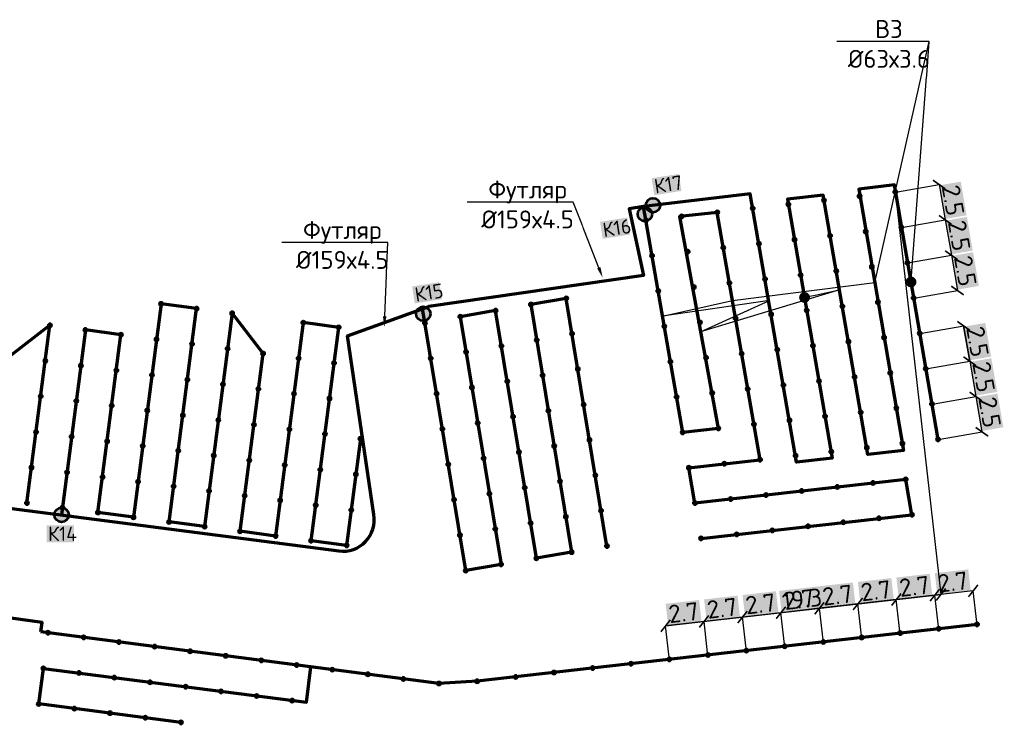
# Model space of a CAD drawing. Header units: millimetres. Extents: x -76021 to 1074922, y 19208 to 400534.
# Tile 97 of 109: x 651763 to 720456, y 67952 to 117144. Entities that reach past the tile are written whole.
import ezdxf
from ezdxf import colors
from ezdxf.entities.mleader import LeaderData, LeaderLine
from ezdxf.math import Vec2, Vec3

# ---------------------------------------------------------------- set-up
doc = ezdxf.new("R2010")
doc.units = ezdxf.units.MM
doc.layers.get('Defpoints').update_dxf_attribs({"color": 4, "lineweight": 30})
doc.layers.add('В3', color=5, linetype='производственный водопровод', lineweight=50)
doc.styles.add('GOST', font='isocpeur.ttf')
doc.styles.get("Standard").update_dxf_attribs({"font": 'arial.ttf'})
doc.linetypes.add('производственный водопровод', pattern='A,5,-0.5,["В3",Standard,S=0.7,R=0,X=0,Y=-0.35],-2', length=7.5)
doc.dimstyles.new('500 К', dxfattribs={"dimscale": 5, "dimtxt": 250, "dimasz": 150, "dimexe": 1.25, "dimexo": 30, "dimgap": 30, "dimtad": 1, "dimdec": 1, "dimlfac": 0.001, "dimzin": 4, "dimdsep": 46, "dimtxsty": 'GOST', "dimblk": 'ARCHTICK', "dimcen": 2.5, "dimclrd": 256, "dimclre": 256, "dimclrt": 256, "dimadec": 1, "dimazin": 0, "dimtfac": 1, "dimtdec": 1, "dimtmove": 1, "dimatfit": 3, "dimfxl": 1, "dimtfill": 2, "dimtfillclr": 120, "dimlwd": -1, "dimarcsym": 0})

# ---------------------------------------------------------------- blocks, each defined once
blk = doc.blocks.new('фонтан разбрызгиватель')
h = blk.add_hatch(color=256)
h.dxf.hatch_style = 1
h.set_gradient(color1=(0, 0, 255), color2=(0, 0, 255), tint=1)
h.paths.add_polyline_path([(150, 0, 1), (-150, 0, 1)])
at = {"lineweight": 35}
blk.add_circle((0, 0), 150, dxfattribs=at)
blk = doc.blocks.new('Приямок')
at = {"layer": 'В3', "ltscale": 1000}
h = blk.add_hatch(color=256, dxfattribs=at)
h.set_gradient(color1=(0, 0, 255), color2=(0, 0, 255), tint=1)
h.paths.add_polyline_path([(500, 0, 1), (-500, 0, 1)])
at = {"color": 1, "lineweight": 53, "ltscale": 1250}
blk.add_circle((0, 0), 500, dxfattribs=at)
blk = doc.blocks.new('_Dot')
at = {"color": 0, "linetype": 'ByBlock', "lineweight": -2}
blk.add_line((-0.5, 0), (-1, 0), dxfattribs=at)
at = {"color": 0, "linetype": 'ByBlock', "const_width": 0.5}
blk.add_lwpolyline([(-0.25, 0, 1), (0.25, 0, 1)], format="xyb", close=True, dxfattribs=at)
blk = doc.blocks.new('_ArchTick')
at = {"color": 0, "linetype": 'ByBlock', "const_width": 0.15}
blk.add_lwpolyline([(-0.5, -0.5), (0.5, 0.5)], dxfattribs=at)
blk = doc.blocks.new('*D339')
at = {"lineweight": -2, "ltscale": 1250, "transparency": 16777216}
for p, q in [((715855, 74831), (715605, 77029)), ((718538, 75136), (718288, 77334))]:
    blk.add_line(p, q, dxfattribs=at)
at = {"linetype": 'Continuous', "ltscale": 1250, "transparency": 16777216}
blk.add_line((718288, 77328), (715606, 77023), dxfattribs=at)
at = {"layer": 'Defpoints', "color": 0, "ltscale": 1250, "transparency": 16777216}
for p in [(715606, 77023), (718555, 74987), (715872, 74682)]:
    blk.add_point(p, dxfattribs=at)
at = {"ltscale": 1250, "transparency": 16777216, "xscale": 750, "yscale": 750, "zscale": 750}
for p, rotation in [((718288, 77328), 6.485533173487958), ((715606, 77023), 186.4855331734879)]:
    blk.add_blockref('_ArchTick', p, dxfattribs=dict(at, rotation=rotation))
at = {"ltscale": 1250, "transparency": 16777216, "insert": (716860, 77945), "char_height": 1250, "attachment_point": 5, "rotation": 6.48553, "style": 'GOST', "bg_fill": 1, "box_fill_scale": 1.1, "bg_fill_color": 120, "bg_fill_transparency": 0}
blk.add_mtext('2.7', dxfattribs=at)
blk = doc.blocks.new('*D340')
at = {"linetype": 'Continuous', "ltscale": 1250, "transparency": 16777216}
blk.add_line((715606, 77023), (712923, 76718), dxfattribs=at)
at = {"lineweight": -2, "ltscale": 1250, "transparency": 16777216}
for p, q in [((715855, 74831), (715605, 77029)), ((713172, 74526), (712922, 76724))]:
    blk.add_line(p, q, dxfattribs=at)
at = {"layer": 'Defpoints', "color": 0, "ltscale": 1250, "transparency": 16777216}
for p in [(712923, 76718), (713189, 74377), (715872, 74682)]:
    blk.add_point(p, dxfattribs=at)
at = {"ltscale": 1250, "transparency": 16777216, "xscale": 750, "yscale": 750, "zscale": 750}
for p, rotation in [((712923, 76718), 186.4855331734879), ((715606, 77023), 6.485533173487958)]:
    blk.add_blockref('_ArchTick', p, dxfattribs=dict(at, rotation=rotation))
at = {"ltscale": 1250, "transparency": 16777216, "insert": (714177, 77640), "char_height": 1250, "attachment_point": 5, "rotation": 6.48553, "style": 'GOST', "bg_fill": 1, "box_fill_scale": 1.1, "bg_fill_color": 120, "bg_fill_transparency": 0}
blk.add_mtext('2.7', dxfattribs=at)
blk = doc.blocks.new('*D341')
at = {"linetype": 'Continuous', "ltscale": 1250, "transparency": 16777216}
blk.add_line((712923, 76718), (710240, 76413), dxfattribs=at)
at = {"lineweight": -2, "ltscale": 1250, "transparency": 16777216}
for p, q in [((710489, 74221), (710240, 76419)), ((713172, 74526), (712922, 76724))]:
    blk.add_line(p, q, dxfattribs=at)
at = {"layer": 'Defpoints', "color": 0, "ltscale": 1250, "transparency": 16777216}
for p in [(710240, 76413), (713189, 74377), (710506, 74072)]:
    blk.add_point(p, dxfattribs=at)
at = {"ltscale": 1250, "transparency": 16777216, "xscale": 750, "yscale": 750, "zscale": 750}
for p, rotation in [((712923, 76718), 6.485533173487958), ((710240, 76413), 186.4855331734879)]:
    blk.add_blockref('_ArchTick', p, dxfattribs=dict(at, rotation=rotation))
at = {"ltscale": 1250, "transparency": 16777216, "insert": (711494, 77335), "char_height": 1250, "attachment_point": 5, "rotation": 6.48553, "style": 'GOST', "bg_fill": 1, "box_fill_scale": 1.1, "bg_fill_color": 120, "bg_fill_transparency": 0}
blk.add_mtext('2.7', dxfattribs=at)
blk = doc.blocks.new('*D342')
at = {"linetype": 'Continuous', "ltscale": 1250, "transparency": 16777216}
blk.add_line((710240, 76413), (707558, 76108), dxfattribs=at)
at = {"lineweight": -2, "ltscale": 1250, "transparency": 16777216}
for p, q in [((710489, 74221), (710240, 76419)), ((707807, 73916), (707557, 76114))]:
    blk.add_line(p, q, dxfattribs=at)
at = {"layer": 'Defpoints', "color": 0, "ltscale": 1250, "transparency": 16777216}
for p in [(707558, 76108), (707824, 73767), (710506, 74072)]:
    blk.add_point(p, dxfattribs=at)
at = {"ltscale": 1250, "transparency": 16777216, "xscale": 750, "yscale": 750, "zscale": 750}
for p, rotation in [((707558, 76108), 186.4855331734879), ((710240, 76413), 6.485533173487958)]:
    blk.add_blockref('_ArchTick', p, dxfattribs=dict(at, rotation=rotation))
at = {"ltscale": 1250, "transparency": 16777216, "insert": (708811, 77030), "char_height": 1250, "attachment_point": 5, "rotation": 6.48553, "style": 'GOST', "bg_fill": 1, "box_fill_scale": 1.1, "bg_fill_color": 120, "bg_fill_transparency": 0}
blk.add_mtext('2.7', dxfattribs=at)
blk = doc.blocks.new('*D343')
at = {"lineweight": -2, "ltscale": 1250, "transparency": 16777216}
for p, q in [((705124, 73611), (704874, 75809)), ((707807, 73916), (707557, 76114))]:
    blk.add_line(p, q, dxfattribs=at)
at = {"linetype": 'Continuous', "ltscale": 1250, "transparency": 16777216}
blk.add_line((707558, 76108), (704875, 75803), dxfattribs=at)
at = {"layer": 'Defpoints', "color": 0, "ltscale": 1250, "transparency": 16777216}
for p in [(704875, 75803), (707824, 73767), (705141, 73462)]:
    blk.add_point(p, dxfattribs=at)
at = {"ltscale": 1250, "transparency": 16777216, "xscale": 750, "yscale": 750, "zscale": 750}
for p, rotation in [((704875, 75803), 186.4855331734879), ((707558, 76108), 6.485533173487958)]:
    blk.add_blockref('_ArchTick', p, dxfattribs=dict(at, rotation=rotation))
at = {"ltscale": 1250, "transparency": 16777216, "insert": (706129, 76725), "char_height": 1250, "attachment_point": 5, "rotation": 6.48553, "style": 'GOST', "bg_fill": 1, "box_fill_scale": 1.1, "bg_fill_color": 120, "bg_fill_transparency": 0}
blk.add_mtext('2.7', dxfattribs=at)
blk = doc.blocks.new('*D344')
at = {"linetype": 'Continuous', "ltscale": 1250, "transparency": 16777216}
blk.add_line((704875, 75803), (702192, 75498), dxfattribs=at)
at = {"lineweight": -2, "ltscale": 1250, "transparency": 16777216}
for p, q in [((705124, 73611), (704874, 75809)), ((702441, 73306), (702191, 75504))]:
    blk.add_line(p, q, dxfattribs=at)
at = {"layer": 'Defpoints', "color": 0, "ltscale": 1250, "transparency": 16777216}
for p in [(702192, 75498), (702458, 73157), (705141, 73462)]:
    blk.add_point(p, dxfattribs=at)
at = {"ltscale": 1250, "transparency": 16777216, "xscale": 750, "yscale": 750, "zscale": 750}
for p, rotation in [((704875, 75803), 6.485533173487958), ((702192, 75498), 186.4855331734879)]:
    blk.add_blockref('_ArchTick', p, dxfattribs=dict(at, rotation=rotation))
at = {"ltscale": 1250, "transparency": 16777216, "insert": (703446, 76420), "char_height": 1250, "attachment_point": 5, "rotation": 6.48553, "style": 'GOST', "bg_fill": 1, "box_fill_scale": 1.1, "bg_fill_color": 120, "bg_fill_transparency": 0}
blk.add_mtext('2.7', dxfattribs=at)
blk = doc.blocks.new('*D345')
at = {"linetype": 'Continuous', "ltscale": 1250, "transparency": 16777216}
blk.add_line((702192, 75498), (699509, 75193), dxfattribs=at)
at = {"lineweight": -2, "ltscale": 1250, "transparency": 16777216}
for p, q in [((699759, 73001), (699509, 75199)), ((702441, 73306), (702191, 75504))]:
    blk.add_line(p, q, dxfattribs=at)
at = {"layer": 'Defpoints', "color": 0, "ltscale": 1250, "transparency": 16777216}
for p in [(699509, 75193), (699776, 72852), (702458, 73157)]:
    blk.add_point(p, dxfattribs=at)
at = {"ltscale": 1250, "transparency": 16777216, "xscale": 750, "yscale": 750, "zscale": 750}
for p, rotation in [((699509, 75193), 186.4855331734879), ((702192, 75498), 6.485533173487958)]:
    blk.add_blockref('_ArchTick', p, dxfattribs=dict(at, rotation=rotation))
at = {"ltscale": 1250, "transparency": 16777216, "insert": (700763, 76115), "char_height": 1250, "attachment_point": 5, "rotation": 6.48553, "style": 'GOST', "bg_fill": 1, "box_fill_scale": 1.1, "bg_fill_color": 120, "bg_fill_transparency": 0}
blk.add_mtext('2.7', dxfattribs=at)
blk = doc.blocks.new('*D346')
at = {"lineweight": -2, "ltscale": 1250, "transparency": 16777216}
for p, q in [((697076, 72696), (696826, 74894)), ((699759, 73001), (699509, 75199))]:
    blk.add_line(p, q, dxfattribs=at)
at = {"linetype": 'Continuous', "ltscale": 1250, "transparency": 16777216}
blk.add_line((699509, 75193), (696827, 74888), dxfattribs=at)
at = {"layer": 'Defpoints', "color": 0, "ltscale": 1250, "transparency": 16777216}
for p in [(696827, 74888), (699776, 72852), (697093, 72547)]:
    blk.add_point(p, dxfattribs=at)
at = {"ltscale": 1250, "transparency": 16777216, "xscale": 750, "yscale": 750, "zscale": 750}
for p, rotation in [((699509, 75193), 6.485533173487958), ((696827, 74888), 186.4855331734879)]:
    blk.add_blockref('_ArchTick', p, dxfattribs=dict(at, rotation=rotation))
at = {"ltscale": 1250, "transparency": 16777216, "insert": (698081, 75810), "char_height": 1250, "attachment_point": 5, "rotation": 6.48553, "style": 'GOST', "bg_fill": 1, "box_fill_scale": 1.1, "bg_fill_color": 120, "bg_fill_transparency": 0}
blk.add_mtext('2.7', dxfattribs=at)
blk = doc.blocks.new('*D347')
at = {"lineweight": -2, "ltscale": 1250, "transparency": 16777216}
for p, q in [((712862, 104975), (716035, 77065)), ((697076, 72696), (696826, 74894))]:
    blk.add_line(p, q, dxfattribs=at)
at = {"linetype": 'Continuous', "ltscale": 1250, "transparency": 16777216}
blk.add_line((696827, 74888), (716034, 77071), dxfattribs=at)
at = {"layer": 'Defpoints', "color": 0, "ltscale": 1250, "transparency": 16777216}
for p in [(712845, 105124), (716034, 77071), (697093, 72547)]:
    blk.add_point(p, dxfattribs=at)
at = {"ltscale": 1250, "transparency": 16777216, "xscale": 750, "yscale": 750, "zscale": 750}
for p, rotation in [((716034, 77071), 6.485533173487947), ((696827, 74888), 186.4855331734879)]:
    blk.add_blockref('_ArchTick', p, dxfattribs=dict(at, rotation=rotation))
at = {"ltscale": 1250, "transparency": 16777216, "insert": (706343, 76750), "char_height": 1250, "attachment_point": 5, "rotation": 6.48553, "style": 'GOST', "bg_fill": 1, "box_fill_scale": 1.1, "bg_fill_color": 120, "bg_fill_transparency": 0}
blk.add_mtext('19.3', dxfattribs=at)
blk = doc.blocks.new('*D348')
at = {"lineweight": -2, "ltscale": 1250, "transparency": 16777216}
for p, q in [((712993, 105150), (715913, 105656)), ((713420, 102686), (716340, 103192))]:
    blk.add_line(p, q, dxfattribs=at)
at = {"linetype": 'Continuous', "ltscale": 1250, "transparency": 16777216}
blk.add_line((715907, 105655), (716334, 103191), dxfattribs=at)
at = {"layer": 'Defpoints', "color": 0, "ltscale": 1250, "transparency": 16777216}
for p in [(712845, 105124), (716334, 103191), (713272, 102661)]:
    blk.add_point(p, dxfattribs=at)
at = {"ltscale": 1250, "transparency": 16777216, "xscale": 750, "yscale": 750, "zscale": 750}
for p, rotation in [((715907, 105655), 99.83262975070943), ((716334, 103191), 279.8326297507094)]:
    blk.add_blockref('_ArchTick', p, dxfattribs=dict(at, rotation=rotation))
at = {"ltscale": 1250, "transparency": 16777216, "insert": (716884, 104555), "char_height": 1250, "attachment_point": 5, "rotation": 279.83263, "style": 'GOST', "bg_fill": 1, "box_fill_scale": 1.1, "bg_fill_color": 120, "bg_fill_transparency": 0}
blk.add_mtext('2.5', dxfattribs=at)
blk = doc.blocks.new('*D349')
at = {"lineweight": -2, "ltscale": 1250, "transparency": 16777216}
for p, q in [((713420, 102686), (716340, 103192)), ((713847, 100223), (716767, 100729))]:
    blk.add_line(p, q, dxfattribs=at)
at = {"linetype": 'Continuous', "ltscale": 1250, "transparency": 16777216}
blk.add_line((716334, 103191), (716761, 100728), dxfattribs=at)
at = {"layer": 'Defpoints', "color": 0, "ltscale": 1250, "transparency": 16777216}
for p in [(713272, 102661), (716761, 100728), (713699, 100197)]:
    blk.add_point(p, dxfattribs=at)
at = {"ltscale": 1250, "transparency": 16777216, "xscale": 750, "yscale": 750, "zscale": 750}
for p, rotation in [((716334, 103191), 99.83262975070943), ((716761, 100728), 279.8326297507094)]:
    blk.add_blockref('_ArchTick', p, dxfattribs=dict(at, rotation=rotation))
at = {"ltscale": 1250, "transparency": 16777216, "insert": (717311, 102092), "char_height": 1250, "attachment_point": 5, "rotation": 279.83263, "style": 'GOST', "bg_fill": 1, "box_fill_scale": 1.1, "bg_fill_color": 120, "bg_fill_transparency": 0}
blk.add_mtext('2.5', dxfattribs=at)
blk = doc.blocks.new('*D350')
at = {"lineweight": -2, "ltscale": 1250, "transparency": 16777216}
for p, q in [((713847, 100223), (716767, 100729)), ((714274, 97760), (717194, 98266))]:
    blk.add_line(p, q, dxfattribs=at)
at = {"linetype": 'Continuous', "ltscale": 1250, "transparency": 16777216}
blk.add_line((716761, 100728), (717188, 98265), dxfattribs=at)
at = {"layer": 'Defpoints', "color": 0, "ltscale": 1250, "transparency": 16777216}
for p in [(713699, 100197), (717188, 98265), (714126, 97734)]:
    blk.add_point(p, dxfattribs=at)
at = {"ltscale": 1250, "transparency": 16777216, "xscale": 750, "yscale": 750, "zscale": 750}
for p, rotation in [((716761, 100728), 99.83262975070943), ((717188, 98265), 279.8326297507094)]:
    blk.add_blockref('_ArchTick', p, dxfattribs=dict(at, rotation=rotation))
at = {"ltscale": 1250, "transparency": 16777216, "insert": (717738, 99629), "char_height": 1250, "attachment_point": 5, "rotation": 279.83263, "style": 'GOST', "bg_fill": 1, "box_fill_scale": 1.1, "bg_fill_color": 120, "bg_fill_transparency": 0}
blk.add_mtext('2.5', dxfattribs=at)
blk = doc.blocks.new('*D351')
at = {"lineweight": -2, "ltscale": 1250, "transparency": 16777216}
for p, q in [((714700, 95296), (717621, 95803)), ((715127, 92833), (718048, 93339))]:
    blk.add_line(p, q, dxfattribs=at)
at = {"linetype": 'Continuous', "ltscale": 1250, "transparency": 16777216}
blk.add_line((718042, 93338), (717615, 95802), dxfattribs=at)
at = {"layer": 'Defpoints', "color": 0, "ltscale": 1250, "transparency": 16777216}
for p in [(717615, 95802), (714553, 95271), (714980, 92808)]:
    blk.add_point(p, dxfattribs=at)
at = {"ltscale": 1250, "transparency": 16777216, "xscale": 750, "yscale": 750, "zscale": 750}
for p, rotation in [((717615, 95802), 99.83262975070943), ((718042, 93338), 279.8326297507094)]:
    blk.add_blockref('_ArchTick', p, dxfattribs=dict(at, rotation=rotation))
at = {"ltscale": 1250, "transparency": 16777216, "insert": (718592, 94702), "char_height": 1250, "attachment_point": 5, "rotation": 279.83263, "style": 'GOST', "bg_fill": 1, "box_fill_scale": 1.1, "bg_fill_color": 120, "bg_fill_transparency": 0}
blk.add_mtext('2.5', dxfattribs=at)
blk = doc.blocks.new('*D352')
at = {"lineweight": -2, "ltscale": 1250, "transparency": 16777216}
for p, q in [((714700, 95296), (717621, 95803)), ((715127, 92833), (718048, 93339))]:
    blk.add_line(p, q, dxfattribs=at)
at = {"linetype": 'Continuous', "ltscale": 1250, "transparency": 16777216}
blk.add_line((717615, 95802), (718042, 93338), dxfattribs=at)
at = {"layer": 'Defpoints', "color": 0, "ltscale": 1250, "transparency": 16777216}
for p in [(714553, 95271), (714980, 92808), (718042, 93338)]:
    blk.add_point(p, dxfattribs=at)
at = {"ltscale": 1250, "transparency": 16777216, "xscale": 750, "yscale": 750, "zscale": 750}
for p, rotation in [((717615, 95802), 99.83262975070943), ((718042, 93338), 279.8326297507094)]:
    blk.add_blockref('_ArchTick', p, dxfattribs=dict(at, rotation=rotation))
at = {"ltscale": 1250, "transparency": 16777216, "insert": (718592, 94702), "char_height": 1250, "attachment_point": 5, "rotation": 279.83263, "style": 'GOST', "bg_fill": 1, "box_fill_scale": 1.1, "bg_fill_color": 120, "bg_fill_transparency": 0}
blk.add_mtext('2.5', dxfattribs=at)
blk = doc.blocks.new('*D353')
at = {"lineweight": -2, "ltscale": 1250, "transparency": 16777216}
for p, q in [((715127, 92833), (718048, 93339)), ((715554, 90370), (718475, 90876))]:
    blk.add_line(p, q, dxfattribs=at)
at = {"linetype": 'Continuous', "ltscale": 1250, "transparency": 16777216}
blk.add_line((718042, 93338), (718469, 90875), dxfattribs=at)
at = {"layer": 'Defpoints', "color": 0, "ltscale": 1250, "transparency": 16777216}
for p in [(714980, 92808), (718469, 90875), (715407, 90344)]:
    blk.add_point(p, dxfattribs=at)
at = {"ltscale": 1250, "transparency": 16777216, "xscale": 750, "yscale": 750, "zscale": 750}
for p, rotation in [((718042, 93338), 99.83262975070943), ((718469, 90875), 279.8326297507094)]:
    blk.add_blockref('_ArchTick', p, dxfattribs=dict(at, rotation=rotation))
at = {"ltscale": 1250, "transparency": 16777216, "insert": (719019, 92239), "char_height": 1250, "attachment_point": 5, "rotation": 279.83263, "style": 'GOST', "bg_fill": 1, "box_fill_scale": 1.1, "bg_fill_color": 120, "bg_fill_transparency": 0}
blk.add_mtext('2.5', dxfattribs=at)
blk = doc.blocks.new('*D354')
at = {"lineweight": -2, "ltscale": 1250, "transparency": 16777216}
for p, q in [((715554, 90370), (718475, 90876)), ((715981, 87907), (718902, 88413))]:
    blk.add_line(p, q, dxfattribs=at)
at = {"linetype": 'Continuous', "ltscale": 1250, "transparency": 16777216}
blk.add_line((718469, 90875), (718896, 88412), dxfattribs=at)
at = {"layer": 'Defpoints', "color": 0, "ltscale": 1250, "transparency": 16777216}
for p in [(715407, 90344), (718896, 88412), (715833, 87881)]:
    blk.add_point(p, dxfattribs=at)
at = {"ltscale": 1250, "transparency": 16777216, "xscale": 750, "yscale": 750, "zscale": 750}
for p, rotation in [((718469, 90875), 99.83262975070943), ((718896, 88412), 279.8326297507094)]:
    blk.add_blockref('_ArchTick', p, dxfattribs=dict(at, rotation=rotation))
at = {"ltscale": 1250, "transparency": 16777216, "insert": (719446, 89776), "char_height": 1250, "attachment_point": 5, "rotation": 279.83263, "style": 'GOST', "bg_fill": 1, "box_fill_scale": 1.1, "bg_fill_color": 120, "bg_fill_transparency": 0}
blk.add_mtext('2.5', dxfattribs=at)

msp = doc.modelspace()

# ---------------------------------------------------------------- linework, layer by layer
at = {"layer": 'В3', "lineweight": 70, "ltscale": 1250}
for points in [[(715833.433, 87881.007), (712788.47, 105620.746), (710304.469, 105338.366), (713428.57, 87104.929), (710944.569, 86822.548), (707822.187, 104907.748), (705338.186, 104625.367), (708449.636, 86572.523), (705965.635, 86290.142), (702733.059, 105013.134), (695283.226, 104132.081), (695283.126, 104132.064)], [(699299.279, 80977.787), (714007.025, 82633.575), (713580.098, 85096.852), (698872.352, 83441.064), (698445.426, 85904.341), (703413.428, 86469.103), (700424.941, 103712.042), (697791.9, 103412.718), (700502.5, 88649.999), (698018.499, 88367.618), (695283.226, 104132.081)], [(692734.392, 80448.291), (689890.851, 97715.725), (687427.574, 97288.798), (690271.115, 80021.364), (687807.838, 79594.438), (684964.297, 96861.872), (682501.02, 96434.945), (685344.561, 79167.511), (682881.284, 78740.584), (679855.755, 97000.714)], [(675535.174, 87929.101), (674571.481, 80491.272), (672093.119, 80819.475), (674020.504, 95695.133), (671542.141, 96023.336), (669614.756, 81147.678), (667136.393, 81475.881), (668742.547, 93872.262), (666585.415, 96679.742), (664658.03, 81804.084), (662179.667, 82132.287), (664107.052, 97007.945), (661628.689, 97336.148), (659701.304, 82460.491), (657222.941, 82788.694), (658829.095, 95185.075), (656350.732, 95513.278), (654686.175, 82620.286)], [(652266.215, 83445.1), (653872.37, 95841.481), (651072.776, 93690.408), (649787.852, 83773.303), (647309.489, 84101.506), (648594.413, 94018.611), (646116.05, 94346.814), (644811.853, 84280.953), (642352.764, 84757.912), (643316.456, 92195.741), (640838.093, 92523.944), (639874.401, 85086.115), (637396.038, 85414.318), (638359.73, 92852.147), (635881.367, 93180.35), (634848.576, 85184.814)], [(653242.417, 74464.524), (653325.937, 75109.136), (629634.854, 78396.678)], [(718554.572, 74986.976), (683679.197, 71022.349), (681010.311, 70866.738), (653242.417, 74464.524)], [(663012.915, 68156.802), (653095.81, 69441.725), (653417.041, 71921.002), (671766.311, 69564.245), (672084.905, 72023.171)]]:
    msp.add_lwpolyline(points, dxfattribs=at)
at = {"layer": 'В3', "color": 1, "lineweight": 70, "ltscale": 1250}
msp.add_lwpolyline([(695283.126, 104132.064), (694288.497, 103968.276), (695280.352, 99310.769), (680296.616, 97160.489)], dxfattribs=at)
msp.add_lwpolyline([(621357.152, 96288.352, 0.167845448), (622091.181, 94675.089), (631419.597, 85629.095), (674037.12, 80107.296, 0.505219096), (676461.662, 82637.802), (674638.328, 95109.84), (680296.616, 97160.489)], format="xyb", dxfattribs=at)

# ---------------------------------------------------------------- block references
at = {"transparency": 33554687, "xscale": -1, "rotation": 240.4389130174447}
for p in [(712844.946, 105123.946), (705392.943, 104276.804), (707876.944, 104559.185), (710360.945, 104841.565), (700424.941, 103712.042), (702908.942, 103994.423), (695456.939, 103147.28), (697940.94, 103429.661), (710787.872, 102378.288), (713271.873, 102660.669), (703335.869, 101531.146), (705819.87, 101813.527), (708303.871, 102095.908), (698367.867, 100966.384), (700851.868, 101248.765), (695883.866, 100684.003), (713698.799, 100197.392), (708730.797, 99632.63), (711214.798, 99915.011), (701278.794, 98785.488), (703762.795, 99067.869), (706246.796, 99350.25), (696310.792, 98220.726), (698794.793, 98503.107), (689890.851, 97715.725), (711641.725, 97451.734), (714125.726, 97734.115), (661628.689, 97336.148), (664107.052, 97007.945), (666585.415, 96679.742), (684964.297, 96861.872), (687427.574, 97288.798), (706673.723, 96886.973), (709157.724, 97169.353), (671542.141, 96023.336), (680037.743, 96008.018), (682501.02, 96434.945), (699221.72, 96039.83), (701705.721, 96322.211), (704189.722, 96604.592), (653872.37, 95841.481), (656350.732, 95513.278), (674020.504, 95695.133), (696737.719, 95757.449), (658829.095, 95185.075), (661307.458, 94856.872), (687833.794, 94822.022), (690297.071, 95248.949), (709584.651, 94706.076), (712068.652, 94988.457), (714552.653, 95270.838), (663785.821, 94528.669), (666264.184, 94200.466), (682907.24, 93968.169), (685370.517, 94395.095), (704616.649, 94141.315), (707100.65, 94423.696), (653551.139, 93362.205), (668742.547, 93872.262), (671220.91, 93544.059), (680443.963, 93541.242), (697164.646, 93294.172), (699648.647, 93576.553), (702132.648, 93858.934), (656029.502, 93034.002), (658507.864, 92705.799), (673699.273, 93215.856), (690703.291, 92782.172), (714979.579, 92807.561), (660986.227, 92377.596), (663464.59, 92049.392), (685776.737, 91928.319), (688240.014, 92355.246), (707527.576, 91960.419), (710011.577, 92242.799), (712495.578, 92525.18), (665942.953, 91721.189), (668421.316, 91392.986), (683313.46, 91501.392), (702559.574, 91395.657), (705043.575, 91678.038), (653229.908, 90882.929), (655708.271, 90554.725), (670899.679, 91064.783), (673378.042, 90736.58), (680850.183, 91074.466), (697591.572, 90830.895), (700075.573, 91113.276), (658186.634, 90226.522), (660664.997, 89898.319), (688646.234, 89888.469), (691109.511, 90315.396), (712922.505, 90061.903), (715406.506, 90344.284), (663143.359, 89570.116), (665621.722, 89241.913), (686182.957, 89461.543), (705470.502, 89214.761), (707954.503, 89497.142), (710438.504, 89779.522), (668100.085, 88913.71), (670578.448, 88585.507), (681256.403, 88607.689), (683719.68, 89034.616), (700502.5, 88649.999), (702986.501, 88932.38), (652908.677, 88403.652), (655387.04, 88075.449), (657865.403, 87747.246), (673056.811, 88257.304), (675535.174, 87929.101), (691515.732, 87848.62), (698018.499, 88367.618), (715833.433, 87881.007), (660343.766, 87419.043), (662822.129, 87090.84), (689052.455, 87421.693), (710865.431, 87316.245), (713349.432, 87598.626), (665300.492, 86762.637), (667778.854, 86434.434), (684125.9, 86567.84), (686589.177, 86994.766), (703413.428, 86469.103), (705897.429, 86751.484), (708381.43, 87033.865), (652587.446, 85924.376), (670257.217, 86106.231), (672735.58, 85778.028), (681662.623, 86140.913), (698445.426, 85904.341), (700929.427, 86186.722), (655065.809, 85596.173), (657544.172, 85267.97), (675213.943, 85449.824), (691921.952, 85381.843), (713580.098, 85096.852), (660022.535, 84939.767), (662500.898, 84611.564), (686995.398, 84527.99), (689458.675, 84954.917), (708808.356, 84570.588), (711292.357, 84852.968), (664979.261, 84283.361), (667457.624, 83955.157), (669935.987, 83626.954), (682068.843, 83674.137), (684532.121, 84101.063), (701356.353, 83723.445), (703840.354, 84005.826), (706324.355, 84288.207), (652266.215, 83445.1), (654744.578, 83116.897), (672414.349, 83298.751), (674892.712, 82970.548), (692328.172, 82915.067), (698872.352, 83441.064), (657222.941, 82788.694), (659701.304, 82460.491), (689864.895, 82488.14), (711719.284, 82389.691), (714007.025, 82633.575), (662179.667, 82132.287), (664658.03, 81804.084), (684938.341, 81634.287), (687401.618, 82061.214), (704267.281, 81542.549), (706751.282, 81824.93), (709235.283, 82107.311), (667136.393, 81475.881), (669614.756, 81147.678), (682475.064, 81207.361), (699299.279, 80977.787), (701783.28, 81260.168), (672093.119, 80819.475), (674571.481, 80491.272), (692734.392, 80448.291), (687807.838, 79594.438), (690271.115, 80021.364), (685344.561, 79167.511), (682881.284, 78740.584), (715871.851, 74682.005), (718554.572, 74986.976), (653738.272, 74400.278), (656217.548, 74079.047), (710506.408, 74072.062), (713189.13, 74377.034), (658696.824, 73757.816), (661176.101, 73436.585), (705140.966, 73462.12), (707823.687, 73767.091), (663655.377, 73115.354), (666134.653, 72794.124), (699775.524, 72852.177), (702458.245, 73157.148), (668613.929, 72472.893), (671093.206, 72151.662), (691727.361, 71937.263), (694410.082, 72242.234), (697092.803, 72547.206), (653417.041, 71921.002), (655896.317, 71599.771), (658375.593, 71278.54), (673572.482, 71830.431), (676051.758, 71509.2), (686361.919, 71327.32), (689044.64, 71632.292), (660854.87, 70957.309), (663334.146, 70636.078), (678531.034, 71187.969), (681010.311, 70866.738), (683679.197, 71022.349), (665813.422, 70314.847), (668292.698, 69993.616), (653095.81, 69441.725), (670771.975, 69672.386), (655575.086, 69120.494), (658054.363, 68799.264), (660533.639, 68478.033), (663012.915, 68156.802)]:
    msp.add_blockref('фонтан разбрызгиватель', p, dxfattribs=at)
at = {"layer": 'В3', "rotation": 330.4389130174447}
for p in [(695944.065, 104210.235), (695378.069, 103585.465), (679914.871, 96643.931), (654686.175, 82620.286)]:
    msp.add_blockref('Приямок', p, dxfattribs=at)

# ---------------------------------------------------------------- texts
at = {"ltscale": 1250, "insert": (679254.13, 98464.64), "char_height": 1000, "attachment_point": 1, "rotation": 8.893942, "style": 'GOST', "bg_fill": 1, "box_fill_scale": 1.1, "bg_fill_color": 3, "bg_fill_transparency": 0}
msp.add_mtext_dynamic_manual_height_columns('К15', width=1718.58, gutter_width=7500, heights=[0], dxfattribs=at)
at = {"ltscale": 1250, "insert": (653740.63, 81804.39), "char_height": 1000, "attachment_point": 1, "style": 'GOST', "bg_fill": 1, "box_fill_scale": 1.1, "bg_fill_color": 3, "bg_fill_transparency": 0}
msp.add_mtext_dynamic_manual_height_columns('К14', width=1718.58, gutter_width=7500, heights=[0], dxfattribs=at)

# ---------------------------------------------------------------- dimensions: what is measured, and where the dimension line sits
at = {"ltscale": 1250}
for base, p1, p2, angle, picture, middle in [((718468.735, 90875.019), (714979.579, 92807.561), (715406.506, 90344.284), 99.83262975, '*D353', (719018.888, 92239.005)), ((718895.662, 88411.742), (715406.506, 90344.284), (715833.433, 87881.007), 99.83262975, '*D354', (719445.815, 89775.728)), ((712923.041, 76717.714), (715871.851, 74682.005), (713189.13, 74377.034), 6.48553317, '*D340', (714176.864, 77640.24)), ((704874.878, 75802.8), (707823.687, 73767.091), (705140.966, 73462.12), 6.48553317, '*D343', (706128.701, 76725.326)), ((707557.599, 76107.771), (710506.408, 74072.062), (707823.687, 73767.091), 6.48553317, '*D342', (708811.422, 77030.297)), ((710240.32, 76412.743), (713189.13, 74377.034), (710506.408, 74072.062), 6.48553317, '*D341', (711494.143, 77335.269)), ((699509.436, 75192.858), (702458.245, 73157.148), (699775.524, 72852.177), 6.48553317, '*D345', (700763.258, 76115.384)), ((702192.157, 75497.829), (705140.966, 73462.12), (702458.245, 73157.148), 6.48553317, '*D344', (703445.979, 76420.355)), ((696826.715, 74887.886), (699775.524, 72852.177), (697092.803, 72547.206), 6.48553317, '*D346', (698080.537, 75810.412))]:
    dim = msp.add_linear_dim(base=base, p1=p1, p2=p2, angle=angle, dimstyle='500 К', dxfattribs=at)
    dim.commit()
    dim.dimension.update_dxf_attribs({"geometry": picture, "text_midpoint": middle})
dim = msp.add_aligned_dim(p1=(718554.572, 74986.976), p2=(715871.851, 74682.005), distance=-2355.756, dimstyle='500 К', dxfattribs=at)
dim.commit()
dim.dimension.update_dxf_attribs({"geometry": '*D339', "text_midpoint": (716859.585, 77945.211)})

# ---------------------------------------------------------------- next in the draw order: leaders
at = {"ltscale": 0.6}
ml = msp.add_multileader_mtext('Standard', dxfattribs=at)
ml.set_content('В3 \\P%%C63х3.6', color=256, style='GOST')
ml.set_leader_properties()
ml.set_arrow_properties(name='DOT')
ml.build(insert=Vec2(0, 0))
ml.multileader.update_dxf_attribs({"text_left_attachment_type": 6, "text_right_attachment_type": 6, "dogleg_length": 0.001, "arrow_head_size": 750, "scale": 500})
ctx = ml.context
ctx.base_point, ctx.scale, ctx.char_height, ctx.arrow_head_size, ctx.landing_gap_size, ctx.plane_origin = Vec3(709592.922, 115621.477), 500, 1250, 750, 0, Vec3(706190.838, 98584.095)
ctx.left_attachment, ctx.right_attachment, ctx.text_align_type = 6, 6, 1
notes = []
notes.append((ctx, [(1, (1, 1, 0), (715218.422, 115621.477), (-1, 0), 0.5, [(6, [(706518.104, 97779.405), (708960.314, 98315.585), (699267.863, 95374.192), (704070.11, 97559.13), (696610.492, 96482.52), (701491.149, 97560.249), (711421.913, 98816.538)], 0, []), (7, [(713949.2, 98858.412)], 0, [])])]))
ctx.mtext.insert, ctx.mtext.alignment, ctx.mtext.flow_direction = Vec3(712405.422, 117121.477), 2, 5
ctx.mtext.has_bg_fill, ctx.mtext.bg_color, ctx.mtext.bg_scale_factor, ctx.mtext.bg_transparency, ctx.mtext.use_window_bg_color = 1, -1027028792, 1.5, 0, 1
ml = msp.add_multileader_mtext('Standard', dxfattribs=at)
ml.set_content('Футляр\\P%%C159х4.5', color=256, style='GOST')
ml.set_leader_properties()
ml.build(insert=Vec2(0, 0))
ml.multileader.update_dxf_attribs({"text_left_attachment_type": 6, "text_right_attachment_type": 6, "dogleg_length": 0.001, "arrow_head_size": 750, "scale": 500})
ctx = ml.context
ctx.base_point, ctx.scale, ctx.char_height, ctx.arrow_head_size, ctx.landing_gap_size, ctx.plane_origin = Vec3(684009.5, 104430.417), 500, 1250, 750, 0, Vec3(694159.765, 97096.189)
ctx.left_attachment, ctx.right_attachment, ctx.text_align_type = 6, 6, 1
notes.append((ctx, [(1, (1, 1, 0), (690385, 104430.417), (-1, 0), 0.5, [(0, [(692437.341, 99155.337)], 0, [])])]))
ctx.mtext.insert, ctx.mtext.alignment, ctx.mtext.flow_direction = Vec3(687197, 105930.417), 2, 5
ctx.mtext.has_bg_fill, ctx.mtext.bg_color, ctx.mtext.bg_scale_factor, ctx.mtext.bg_transparency, ctx.mtext.use_window_bg_color = 1, -1027028792, 1.5, 0, 1
ml = msp.add_multileader_mtext('Standard', dxfattribs=at)
ml.set_content('Футляр\\P%%C159х4.5', color=256, style='GOST')
ml.set_leader_properties()
ml.build(insert=Vec2(0, 0))
ml.multileader.update_dxf_attribs({"text_left_attachment_type": 6, "text_right_attachment_type": 6, "dogleg_length": 0.001, "arrow_head_size": 750, "scale": 500})
ctx = ml.context
ctx.base_point, ctx.scale, ctx.char_height, ctx.arrow_head_size, ctx.landing_gap_size, ctx.plane_origin = Vec3(671079.713, 101608.733), 500, 1250, 750, 0, Vec3(678919.295, 93658.83)
ctx.left_attachment, ctx.right_attachment, ctx.text_align_type = 6, 6, 1
notes.append((ctx, [(1, (1, 1, 0), (677455.213, 101608.733), (-1, 0), 0.5, [(0, [(677196.871, 95717.978)], 0, [])])]))
ctx.mtext.insert, ctx.mtext.alignment, ctx.mtext.flow_direction = Vec3(674267.213, 103108.733), 2, 5
ctx.mtext.has_bg_fill, ctx.mtext.bg_color, ctx.mtext.bg_scale_factor, ctx.mtext.bg_transparency, ctx.mtext.use_window_bg_color = 1, -1027028792, 1.5, 0, 1
for ctx, leaders in notes:
    for number, flags, end, landing, length, lines in leaders:
        leader = LeaderData()
        leader.index, (leader.has_last_leader_line, leader.has_dogleg_vector, leader.attachment_direction) = number, flags
        leader.last_leader_point, leader.dogleg_vector, leader.dogleg_length = Vec3(end), Vec3(landing), length
        for number, points, colour, breaks in lines:
            line = LeaderLine()
            line.index, line.vertices, line.color, line.breaks = number, Vec3.list(points), colors.encode_raw_color(colour), breaks
            leader.lines.append(line)
        ctx.leaders.append(leader)

# ---------------------------------------------------------------- next in the draw order: texts
at = {"ltscale": 1250, "char_height": 1000, "attachment_point": 1, "rotation": 8.893942, "style": 'GOST', "bg_fill": 1, "box_fill_scale": 1.1, "bg_fill_color": 3, "bg_fill_transparency": 0}
for s, insert in [('К17', (695964.825, 106009.111)), ('К16', (692368.19, 102968.935))]:
    msp.add_mtext_dynamic_manual_height_columns(s, width=1718.58, gutter_width=7500, heights=[0], dxfattribs=dict(at, insert=insert))

# ---------------------------------------------------------------- next in the draw order: dimensions: what is measured, and where the dimension line sits
at = {"ltscale": 1250}
dim = msp.add_aligned_dim(p1=(712844.946, 105123.946), p2=(713271.873, 102660.669), distance=3107.882, dimstyle='500 К', dxfattribs=at)
dim.commit()
dim.dimension.update_dxf_attribs({"geometry": '*D348', "text_midpoint": (716884.255, 104555.39)})
for base, p1, p2, angle, picture, middle in [((716033.959, 77071.363), (697092.803, 72547.206), (712844.946, 105123.946), 6.48553317, '*D347', (706342.799, 76749.665)), ((716761.029, 100728.127), (713271.873, 102660.669), (713698.799, 100197.392), 99.83262975, '*D349', (717311.181, 102092.113)), ((717187.955, 98264.85), (713698.799, 100197.392), (714125.726, 97734.115), 99.83262975, '*D350', (717738.108, 99628.836)), ((717614.882, 95801.573), (714979.579, 92807.561), (714552.653, 95270.838), 99.83262975, '*D351', (718591.961, 94702.282)), ((718041.809, 93338.296), (714552.653, 95270.838), (714979.579, 92807.561), 99.83262975, '*D352', (718591.961, 94702.282))]:
    dim = msp.add_linear_dim(base=base, p1=p1, p2=p2, angle=angle, dimstyle='500 К', dxfattribs=at)
    dim.commit()
    dim.dimension.update_dxf_attribs({"geometry": picture, "text_midpoint": middle})

doc.saveas('drawing.dxf')
